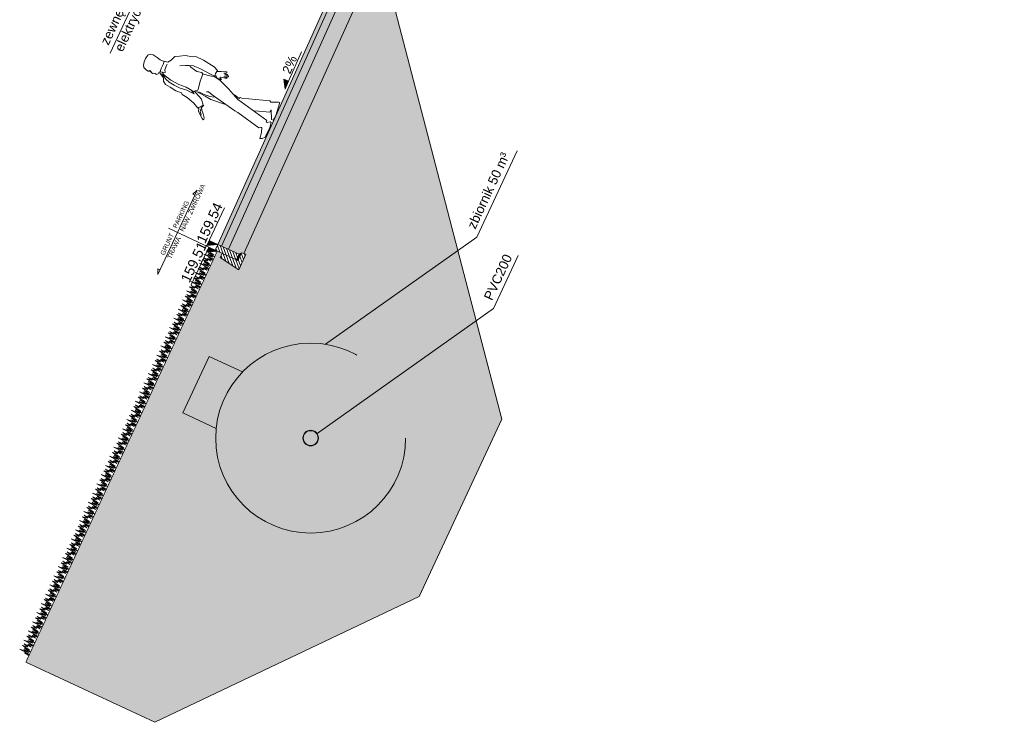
# Model space of a CAD drawing. Header units: millimetres. Extents: x 1962 to 3194, y -795 to -219.
# Tile 3 of 256: x 1985 to 1998, y -549 to -540. Entities that reach past the tile are written whole.
import ezdxf

# ---------------------------------------------------------------- set-up
doc = ezdxf.new("R2010")
doc.units = ezdxf.units.MM
doc.linetypes.add('HIDDEN', pattern=[9.525, 6.35, -3.175])
doc.layers.get('0').update_dxf_attribs({"lineweight": 5})
doc.layers.get('Defpoints').update_dxf_attribs({"lineweight": 9})
for name, color, linetype, lineweight in [('A_flagi przekrojowe', 92, 'Continuous', 9), ('A_hatch przekroje', 125, 'Continuous', 9), ('A_hidden', 137, 'HIDDEN', 9), ('A_koty wysokośc.', 53, 'Continuous', 9), ('A_ludzie', 53, 'Continuous', 9), ('A_przekrojowe', 42, 'Continuous', 9), ('A_widok', 142, 'Continuous', 9)]:
    doc.layers.add(name, color=color, linetype=linetype, lineweight=lineweight)
doc.styles.get("Standard").update_dxf_attribs({"font": 'arial.ttf'})
pattern_1 = [(45, (0.66515, 1.379704), (-0.0224506, 0.0224506), [])]

# ---------------------------------------------------------------- blocks, each defined once
blk = doc.blocks.new('zw$CA91')
at = {"layer": 'A_koty wysokośc.'}
h = blk.add_hatch(color=256, dxfattribs=at)
h.dxf.hatch_style = 1
h.paths.add_polyline_path([(-0.448, 0.753), (0, 0), (0, 0.753)])
blk.add_lwpolyline([(2.874, 0.753), (-0.448, 0.753), (0, 0), (0, 0.753)], dxfattribs=at)
blk = doc.blocks.new('zw$B88D')
at = {"layer": 'A_koty wysokośc.'}
h = blk.add_hatch(color=256, dxfattribs=at)
h.dxf.hatch_style = 1
h.paths.add_polyline_path([(-0.072, 0.12), (0, 0), (0, 0.12)])
blk.add_line((-0.531, 0.12), (-0.072, 0.12), dxfattribs=at)
blk.add_lwpolyline([(0, 0.12), (-0.072, 0.12), (0, 0), (0, 0.12)], close=True, dxfattribs=at)
blk = doc.blocks.new('zw$572')
at = {"layer": 'A_koty wysokośc.'}
h = blk.add_hatch(color=256, dxfattribs=at)
h.dxf.hatch_style = 1
h.paths.add_polyline_path([(0.12, 0.072), (0, 0), (0.12, 0)])
blk.add_line((0.12, 0), (0.578, 0), dxfattribs=at)
blk.add_lwpolyline([(0.12, 0), (0.12, 0.072), (0, 0), (0.12, 0)], close=True, dxfattribs=at)
blk = doc.blocks.new('zw$824C')
at = {"layer": 'A_hatch przekroje'}
h = blk.add_hatch(dxfattribs=at)
h.set_pattern_fill('CONC', color=256, scale=0.005, angle=295.9782, style=2)
h.set_pattern_definition([(1, (0.78436, 1.45308), (-0.0022165, 0.1269807), [0, -0.127]), (1, (0.78641, 1.40866), (-0.0022165, 0.1269807), [0, -0.127]), (1, (0.78902, 1.47729), (-0.0022165, 0.1269807), [0, -0.127]), (339.1986, (0.72368, 1.436776), (0.38315846, -0.12033128), [0.0136783, -0.6702377]), (217.8699, (0.736466, 1.431918), (0.37650905, 0.2606107), [0.00635, -0.62865]), (131.6013, (0.731453, 1.42802), (0.64820207, -0.75080154), [0.0117088, -1.1591733]), (207.5651, (0.689816, 1.41205), (-0.1247641, -0.1291973), [0.0028398, -0.2811408]), (327.3099, (0.6873, 1.410737), (0.25617772, -0.12254792), [0.004579, -0.453326]), (109.4349, (0.69115, 1.408264), (-0.13141337, 0.25174492), [0.004016, -0.3975932]), (226, (0.771305, 1.40077), (0.0022165, -0.1269807), [0.005388, -0.174217]), (1, (0.76756, 1.3969), (0.1247642, 0.129197), [0.00762, -0.11938]), (136, (0.77518, 1.39703), (-0.1269807, -0.0022165), [0.005388, -0.174217]), (252.5651, (0.75465, 1.481773), (0.12254754, 0.25617782), [0.004016, -0.3975932]), (1, (0.75345, 1.47794), (0.1247642, 0.129197), [0.00635, -0.12065]), (144.1301, (0.759794, 1.478052), (-0.38537487, 0.24731196), [0.00635, -0.62865]), (214.6901, (0.687327, 1.481868), (0.2517448, 0.13141374), [0.004579, -0.453326]), (342.5651, (0.68356, 1.479262), (-0.25617782, 0.12254754), [0.0080322, -0.393577]), (127.8699, (0.691225, 1.476855), (0.2606107, -0.37650905), [0.00635, -0.62865]), (1, (0.72424, 1.47743), (-0.0022165, 0.1269807), [0, -0.127]), (1, (0.69053, 1.44382), (-0.0022165, 0.1269807), [0, -0.127]), (1, (0.7269, 1.39746), (-0.0022165, 0.1269807), [0, -0.127]), (1, (0.7605, 1.43742), (-0.0022165, 0.1269807), [0, -0.127]), (1, (0.7233, 1.45836), (-0.0022165, 0.1269807), [0, -0.127]), (1, (0.6953, 1.46168), (-0.0022165, 0.1269807), [0, -0.127]), (1, (0.70686, 1.45426), (-0.0022165, 0.1269807), [0, -0.127]), (1, (0.70231, 1.4237), (-0.0022165, 0.1269807), [0, -0.127]), (1, (0.67175, 1.42825), (-0.0022165, 0.1269807), [0, -0.127]), (1, (0.67251, 1.45748), (-0.0022165, 0.1269807), [0, -0.127]), (1, (0.66821, 1.48535), (-0.0022165, 0.1269807), [0, -0.127]), (1, (0.70749, 1.49111), (-0.0022165, 0.1269807), [0, -0.127]), (1, (0.73534, 1.49668), (-0.0022165, 0.1269807), [0, -0.127]), (1, (0.77987, 1.49237), (-0.0022165, 0.1269807), [0, -0.127]), (1, (0.75008, 1.45248), (-0.0022165, 0.1269807), [0, -0.127]), (1, (0.73698, 1.47511), (-0.0022165, 0.1269807), [0, -0.127]), (1, (0.7482, 1.41434), (-0.0022165, 0.1269807), [0, -0.127]), (1, (0.71022, 1.40733), (-0.0022165, 0.1269807), [0, -0.127]), (1, (0.7488, 1.38006), (-0.0022165, 0.1269807), [0, -0.127]), (1, (0.70677, 1.38694), (-0.0022165, 0.1269807), [0, -0.127]), (1, (0.6662, 1.38242), (-0.0022165, 0.1269807), [0, -0.127]), (1, (0.68155, 1.37634), (-0.0022165, 0.1269807), [0, -0.127]), (1, (0.68251, 1.39414), (-0.0022165, 0.1269807), [0, -0.127]), (1, (0.76794, 1.37531), (-0.0022165, 0.1269807), [0, -0.127]), (1, (0.78227, 1.42764), (-0.0022165, 0.1269807), [0, -0.127]), (1, (0.77525, 1.46562), (-0.0022165, 0.1269807), [0, -0.127]), (1, (0.71844, 1.37317), (-0.0022165, 0.1269807), [0, -0.127])])
h.paths.add_polyline_path([(0.765, 1.06), (0.765, 1.02), (6.265, 1.09), (6.265, 1.14), (0.765, 1.07)])
h = blk.add_hatch(dxfattribs=at)
h.set_pattern_fill('EARTH2', color=256, scale=0.03, angle=339.9782, style=2)
h.set_pattern_definition([(225, (4.0639, 26.90586), (-3e-14, -1.07763), [0.3429, -0.4191]), (225, (4.30634, 26.6634), (-3e-14, -1.07763), [0.3429, -0.4191]), (225, (4.2471, 26.7227), (-3e-14, -1.07763), [0.35052, -0.41148]), (225, (4.1878, 26.7819), (-3e-14, -1.07763), [0.35052, -0.41148]), (225, (4.1285, 26.8412), (-3e-14, -1.07763), [0.35052, -0.41148]), (225, (4.1285, 27.38), (-3e-14, -1.07763), [0.3429, -0.4191]), (225, (4.1878, 27.32075), (-3e-14, -1.07763), [0.3429, -0.4191]), (225, (4.2471, 27.2615), (-3e-14, -1.07763), [0.3429, -0.4191]), (225, (4.30634, 27.2022), (-3e-14, -1.07763), [0.3429, -0.4191]), (225, (4.0639, 27.4447), (-3e-14, -1.07763), [0.3429, -0.4191]), (315, (3.5466, 26.9274), (1.07763, -3e-14), [0.3429, -0.4191]), (315, (3.7945, 27.1753), (1.07763, -3e-14), [0.3429, -0.4191]), (315, (3.7298, 27.1106), (1.07763, -3e-14), [0.3429, -0.4191]), (315, (3.6705, 27.05134), (1.07763, -3e-14), [0.3429, -0.4191]), (315, (3.6113, 26.9921), (1.07763, -3e-14), [0.3429, -0.4191]), (315, (4.1501, 26.9921), (1.07763, -3e-14), [0.35052, -0.41148]), (315, (4.20935, 27.05134), (1.07763, -3e-14), [0.35052, -0.41148]), (315, (4.2686, 27.1106), (1.07763, -3e-14), [0.35052, -0.41148]), (315, (4.3333, 27.1753), (1.07763, -3e-14), [0.3429, -0.4191]), (315, (4.0908, 26.9328), (1.07763, -3e-14), [0.3429, -0.4191])])
h.paths.add_polyline_path([(-5.126, 1.04), (0.685, 1.04), (0.685, 0.97), (0.625, 0.97), (0.585, 0.69), (0.805, 0.69), (0.799, 0.72), (6.225, 0.789), (6.225, 0.659), (6.958, 0.659), (19.905, 0.922), (19.905, 1.01), (19.905, 1.08), (22.985, 1.086), (22.985, 0.3), (20.756, 0.3), (20.258, 0), (18.135, 0), (17.39, 0.371), (7.113, 0.162), (6.939, 0.03), (6.046, 0.03), (5.74, 0.283), (4.433, 0.266), (0.271, -3.175), (-2.236, -3.175), (-5.126, -0.785)])
edge = h.paths.add_edge_path(flags=16)
edge.add_arc((19.534, 0.747), 0.08, 0, 360)
edge = h.paths.add_edge_path(flags=16)
edge.add_arc((-0.982, -1.057), 0.1, 1080, 1440)
h = blk.add_hatch(dxfattribs=at)
h.set_pattern_fill('LINE', color=256, scale=0.01, angle=339.9782, style=2)
h.set_pattern_definition(pattern_1)
h.paths.add_polyline_path([(0.765, 0.77), (0.685, 0.77), (0.685, 0.97), (0.685, 1.05), (0.685, 1.07), (0.765, 1.07), (0.765, 1.02)])
h = blk.add_hatch(dxfattribs=at)
h.set_pattern_fill('AR-SAND', color=256, scale=0.001, angle=294.9782, style=2)
h.set_pattern_definition([(37.5, (0.66515, 1.369704), (-0.00160003, 0.04894132), [0, -0.038608, 0, -0.04318, 0, -0.041275]), (7.5, (0.66515, 1.369704), (0.0449523, 0.0716825), [0, -0.020828, 0, -0.034798, 0, -0.013335]), (327.5, (0.63391, 1.369704), (0.07909924, 0.00014372), [0, -0.0127, 0, -0.04572, 0, -0.05969]), (317.5, (0.63391, 1.369704), (0.07635565, 0.0222929), [0, -0.00635, 0, -0.029972, 0, -0.03429])])
h.paths.add_polyline_path([(0.765, 0.92), (6.265, 0.99), (6.265, 1.09), (0.765, 1.02)])
h = blk.add_hatch(dxfattribs=at)
h.set_pattern_fill('LINE', color=256, scale=0.01, angle=339.9782, style=2)
h.set_pattern_definition(pattern_1)
h.paths.add_polyline_path([(0.685, 0.97), (0.625, 0.97), (0.585, 0.69), (0.805, 0.69), (0.794, 0.75), (0.685, 0.75), (0.685, 0.77)])
h = blk.add_hatch(dxfattribs=at)
h.set_pattern_fill('CONCRE', color=256, scale=0.008, angle=294.9782, style=2)
h.set_pattern_definition([(360, (4.06387, 26.4186), (0.2032, 0.2032), [0.0254, -0.1778]), (90, (4.06387, 26.4186), (-0.2032, 0.2032), [0.0254, -0.1778]), (135, (4.08927, 26.4186), (-0.2032, 6e-15), [0.035921, -0.2514472]), (360, (4.08927, 26.5329), (0.2032, 0.2032), [0.0254, -0.1778]), (45, (4.10197, 26.5202), (6e-15, 0.2032), [0.0179605, -0.2694077]), (135, (4.10197, 26.5202), (-0.2032, 6e-15), [0.0179605, -0.2694077]), (360, (4.16547, 26.5837), (0.2032, 0.2032), [0.035921, -0.167279]), (45, (4.16547, 26.5837), (6e-15, 0.2032), [0.0254, -0.2619682]), (135, (4.20139, 26.5837), (-0.2032, 6e-15), [0.0254, -0.2619682]), (90, (4.20357, 26.4694), (-0.2032, 0.2032), [0.0254, -0.1778]), (45, (4.20357, 26.4694), (6e-15, 0.2032), [0.0179605, -0.2694077]), (135, (4.21627, 26.4821), (-0.2032, 6e-15), [0.0179605, -0.2694077]), (360, (4.08927, 26.4694), (0.2032, 0.2032), [0.0127, -0.17018]), (360, (4.24167, 26.5202), (0.2032, 0.2032), [0.0127, -0.17018]), (90, (4.17817, 26.5456), (-0.2032, 0.2032), [0.0127, -0.17018]), (135, (4.20357, 26.4313), (-0.2032, 6e-15), [0.0179605, -0.2694077]), (135, (4.11467, 26.571), (-0.2032, 6e-15), [0.0179605, -0.2694077]), (45, (4.15912, 26.48527), (6e-15, 0.2032), [0.0179605, -0.2694077]), (90, (4.13372, 26.444), (-0.2032, 0.2032), [0.003175, -0.200025]), (90, (4.14325, 26.52972), (-0.2032, 0.2032), [0.003175, -0.200025]), (90, (4.2385, 26.56465), (-0.2032, 0.2032), [0.003175, -0.200025]), (90, (4.24167, 26.4567), (-0.2032, 0.2032), [0.003175, -0.200025])])
h.paths.add_polyline_path([(0.765, 0.92), (6.265, 0.99), (6.265, 0.88), (6.237, 0.86), (6.225, 0.8), (6.225, 0.789), (0.797, 0.72), (0.794, 0.74), (0.765, 0.76)])
h = blk.add_hatch(dxfattribs=at)
h.set_pattern_fill('DOTS', color=256, scale=0.005, angle=339.9782, style=2)
h.set_pattern_definition([(274.95639, (6.365151, 1.259704), (-0.00756493, -0.00463969), [0, -0.0079375])])
h.paths.add_polyline_path([(0.794, 0.75), (0.685, 0.75), (0.685, 0.77), (0.765, 0.77)])
at = {"layer": 'A_flagi przekrojowe'}
blk.add_line((0.685, 1.06), (0.685, 1.732), dxfattribs=at)
for points in [[(4.265, 2.321), (4.081, 3.356), (2.403, 3.356)], [(0.685, 1.605), (0.089, 1.605), (0.157, 1.633), (0.157, 1.605)], [(0.685, 1.605), (1.282, 1.605), (1.213, 1.633), (1.213, 1.605)], [(0.189, -0.723), (2.252, -1.901), (3.472, -1.901)], [(-0.895, -1.106), (1.513, -2.481), (2.261, -2.481)]]:
    blk.add_lwpolyline(points, dxfattribs=at)
at = {"layer": 'A_hidden'}
for p, q in [((-1.382, 0.093), (-1.382, 0.566)), ((-1.382, 0.566), (-0.582, 0.566)), ((-0.582, 0.093), (-0.582, 0.566))]:
    blk.add_line(p, q, dxfattribs=at)
blk.add_circle((-0.982, -1.057), 1.217, dxfattribs=at)
at = {"layer": 'A_ludzie', "linetype": 'ByBlock'}
for p, q in [((2.418, 2.887), (2.444, 2.904)), ((2.444, 2.904), (2.485, 2.914)), ((2.485, 2.914), (2.533, 2.914)), ((2.533, 2.914), (2.585, 2.909)), ((2.585, 2.909), (2.609, 2.887)), ((2.396, 2.753), (2.418, 2.799)), ((2.401, 2.816), (2.403, 2.842)), ((2.409, 2.798), (2.401, 2.816)), ((2.403, 2.842), (2.418, 2.887)), ((2.408, 2.782), (2.409, 2.798)), ((2.418, 2.799), (2.41, 2.811)), ((2.607, 2.787), (2.597, 2.739)), ((2.619, 2.847), (2.607, 2.787)), ((2.609, 2.887), (2.619, 2.847)), ((2.406, 2.746), (2.396, 2.753)), ((2.413, 2.722), (2.406, 2.746)), ((2.408, 2.701), (2.413, 2.722)), ((2.422, 2.686), (2.408, 2.701)), ((2.444, 2.67), (2.408, 2.61)), ((2.444, 2.686), (2.422, 2.686)), ((2.442, 2.629), (2.439, 2.651)), ((2.453, 2.675), (2.444, 2.686)), ((2.461, 2.677), (2.456, 2.677)), ((2.504, 2.679), (2.461, 2.677)), ((2.465, 2.648), (2.461, 2.664)), ((2.561, 2.677), (2.504, 2.679)), ((2.597, 2.684), (2.561, 2.677)), ((2.597, 2.739), (2.597, 2.684)), ((2.602, 2.684), (2.612, 2.636)), ((2.339, 2.545), (2.334, 2.474)), ((2.367, 2.586), (2.339, 2.545)), ((2.408, 2.603), (2.367, 2.586)), ((2.403, 2.567), (2.389, 2.512)), ((2.441, 2.628), (2.403, 2.567)), ((2.408, 2.61), (2.442, 2.629)), ((2.418, 2.505), (2.437, 2.593)), ((2.437, 2.593), (2.447, 2.625)), ((2.447, 2.625), (2.453, 2.629)), ((2.453, 2.629), (2.465, 2.648)), ((2.465, 2.648), (2.475, 2.612)), ((2.475, 2.612), (2.506, 2.629)), ((2.506, 2.629), (2.568, 2.634)), ((2.568, 2.634), (2.585, 2.634)), ((2.612, 2.636), (2.652, 2.608)), ((2.652, 2.608), (2.715, 2.588)), ((2.715, 2.588), (2.746, 2.533)), ((2.746, 2.533), (2.782, 2.469)), ((2.334, 2.474), (2.322, 2.39)), ((2.379, 2.44), (2.374, 2.354)), ((2.389, 2.512), (2.379, 2.44)), ((2.41, 2.387), (2.418, 2.505)), ((2.669, 2.416), (2.633, 2.476)), ((2.688, 2.371), (2.669, 2.416)), ((2.782, 2.469), (2.81, 2.375)), ((2.312, 2.294), (2.305, 2.222)), ((2.329, 2.313), (2.312, 2.294)), ((2.322, 2.39), (2.329, 2.313)), ((2.374, 2.354), (2.389, 2.263)), ((2.42, 2.287), (2.41, 2.387)), ((2.415, 2.229), (2.42, 2.287)), ((2.667, 2.284), (2.662, 2.249)), ((2.676, 2.342), (2.667, 2.284)), ((2.688, 2.361), (2.676, 2.342)), ((2.707, 2.32), (2.688, 2.371)), ((2.707, 2.299), (2.707, 2.32)), ((2.712, 2.232), (2.707, 2.299)), ((2.81, 2.375), (2.829, 2.34)), ((2.829, 2.34), (2.827, 2.234)), ((2.305, 2.222), (2.276, 2.112)), ((2.362, 2.045), (2.408, 2.146)), ((2.389, 2.263), (2.384, 2.203)), ((2.384, 2.203), (2.386, 2.16)), ((2.386, 2.16), (2.41, 2.206)), ((2.406, 2.174), (2.415, 2.229)), ((2.427, 2.162), (2.406, 2.174)), ((2.408, 2.146), (2.415, 2.165)), ((2.427, 2.147), (2.418, 2.018)), ((2.449, 2.139), (2.427, 2.162)), ((2.564, 2.158), (2.475, 2.141)), ((2.664, 2.165), (2.564, 2.158)), ((2.662, 2.249), (2.676, 2.186)), ((2.676, 2.186), (2.664, 2.165)), ((2.666, 2.167), (2.677, 2.095)), ((2.703, 2.069), (2.712, 2.232)), ((2.827, 2.234), (2.806, 2.074)), ((2.239, 2.026), (2.204, 2.011)), ((2.246, 2.032), (2.239, 2.026)), ((2.276, 2.112), (2.24, 2.038)), ((2.24, 2.038), (2.255, 2.031)), ((2.255, 2.031), (2.305, 1.995)), ((2.305, 1.995), (2.362, 2.045)), ((2.435, 2.049), (2.435, 2.114)), ((2.44, 1.961), (2.435, 2.049)), ((2.475, 2.141), (2.449, 2.139)), ((2.487, 2.002), (2.476, 2.029)), ((2.677, 2.095), (2.696, 2.013)), ((2.703, 2.014), (2.703, 2.069)), ((2.736, 2.021), (2.703, 2.014)), ((2.782, 2.016), (2.736, 2.021)), ((2.791, 1.964), (2.769, 2.02)), ((2.806, 2.074), (2.782, 2.016)), ((2.143, 1.933), (2.133, 1.915)), ((2.133, 1.915), (2.143, 1.909)), ((2.204, 2.011), (2.143, 1.933)), ((2.143, 1.909), (2.161, 1.911)), ((2.161, 1.911), (2.203, 1.948)), ((2.18, 1.964), (2.171, 1.964)), ((2.194, 1.974), (2.18, 1.964)), ((2.212, 1.993), (2.194, 1.974)), ((2.203, 1.948), (2.236, 1.982)), ((2.225, 1.993), (2.212, 1.993)), ((2.248, 2.002), (2.225, 1.993)), ((2.236, 1.982), (2.255, 1.988)), ((2.255, 1.988), (2.271, 2.011)), ((2.262, 2.005), (2.308, 1.988)), ((2.271, 2.011), (2.273, 2.018)), ((2.407, 1.595), (2.471, 1.944)), ((2.418, 2.018), (2.41, 1.936)), ((2.41, 1.936), (2.432, 1.738)), ((2.457, 1.908), (2.44, 1.961)), ((2.471, 1.944), (2.487, 2.002)), ((2.683, 1.928), (2.63, 1.787)), ((2.696, 2.013), (2.683, 1.928)), ((2.695, 1.984), (2.692, 1.946)), ((2.692, 1.946), (2.693, 1.926)), ((2.693, 1.926), (2.703, 1.919)), ((2.709, 2.001), (2.695, 1.984)), ((2.703, 1.919), (2.712, 1.949)), ((2.714, 2.015), (2.709, 2.001)), ((2.712, 1.949), (2.721, 1.943)), ((2.721, 1.943), (2.743, 1.863)), ((2.752, 1.864), (2.745, 1.907)), ((2.745, 1.907), (2.771, 1.854)), ((2.78, 1.858), (2.77, 1.91)), ((2.77, 1.91), (2.788, 1.875)), ((2.794, 1.876), (2.786, 1.925)), ((2.786, 1.925), (2.808, 1.895)), ((2.819, 1.901), (2.791, 1.964)), ((2.808, 1.895), (2.819, 1.901)), ((2.63, 1.787), (2.556, 1.62)), ((2.743, 1.863), (2.752, 1.864)), ((2.771, 1.854), (2.78, 1.858)), ((2.788, 1.875), (2.794, 1.876)), ((2.592, 1.686), (2.575, 1.612)), ((2.341, 1.224), (2.407, 1.551)), ((2.407, 1.551), (2.407, 1.595)), ((2.55, 1.57), (2.468, 1.172)), ((2.556, 1.62), (2.55, 1.57)), ((2.575, 1.612), (2.594, 1.606)), ((2.594, 1.606), (2.594, 1.581)), ((2.594, 1.581), (2.716, 1.243)), ((2.583, 1.183), (2.515, 1.364)), ((2.224, 1.154), (2.303, 1.169)), ((2.235, 1.126), (2.224, 1.154)), ((2.303, 1.169), (2.363, 1.191)), ((2.355, 1.202), (2.341, 1.224)), ((2.363, 1.191), (2.355, 1.202)), ((2.468, 1.172), (2.449, 1.172)), ((2.449, 1.172), (2.449, 1.158)), ((2.449, 1.158), (2.471, 1.125)), ((2.506, 1.12), (2.616, 1.18)), ((2.616, 1.18), (2.583, 1.183)), ((2.716, 1.243), (2.702, 1.224)), ((2.702, 1.224), (2.746, 1.136)), ((2.746, 1.136), (2.748, 1.116)), ((2.268, 1.102), (2.235, 1.126)), ((2.405, 1.1), (2.268, 1.102)), ((2.471, 1.111), (2.405, 1.1)), ((2.471, 1.125), (2.471, 1.111)), ((2.509, 1.1), (2.506, 1.12)), ((2.575, 1.095), (2.509, 1.1)), ((2.748, 1.116), (2.575, 1.095))]:
    blk.add_line(p, q, dxfattribs=at)
at = {"layer": 'A_przekrojowe'}
for p, q in [((6.265, 1.14), (0.765, 1.07)), ((0.765, 1.07), (0.765, 1.06)), ((6.266, 1.09), (0.766, 1.02)), ((6.267, 0.99), (0.767, 0.92)), ((6.225, 0.789), (0.799, 0.72))]:
    blk.add_line(p, q, dxfattribs=at)
at = {"layer": 'A_przekrojowe', "const_width": 0.01}
blk.add_lwpolyline([(0.685, 1.04), (-5.126, 1.04)], dxfattribs=at)
at = {"layer": 'A_przekrojowe'}
blk.add_lwpolyline([(0.765, 0.77), (0.685, 0.77), (0.685, 1.07), (0.765, 1.07)], close=True, dxfattribs=at)
for points in [[(0.794, 0.75), (0.805, 0.69), (0.585, 0.69), (0.625, 0.97), (0.685, 0.97)], [(0.765, 0.77), (0.794, 0.75), (0.685, 0.75), (0.685, 0.77)]]:
    blk.add_lwpolyline(points, dxfattribs=at)
for radius in [0.1, 0.095]:
    blk.add_circle((-0.982, -1.057), radius, dxfattribs=at)
at = {"layer": 'A_widok'}
for points in [[(-4.902, 1.04), (-4.902, 1.04), (-4.911, 1.112), (-4.923, 1.058), (-4.923, 1.157), (-4.937, 1.099), (-4.949, 1.168), (-4.964, 1.061), (-4.97, 1.134), (-4.983, 1.04), (-4.991, 1.133), (-4.998, 1.061), (-5.009, 1.181), (-5.018, 1.04), (-5.026, 1.106), (-5.032, 1.04)], [(-4.773, 1.04), (-4.773, 1.04), (-4.781, 1.112), (-4.793, 1.058), (-4.793, 1.157), (-4.807, 1.099), (-4.82, 1.168), (-4.834, 1.061), (-4.84, 1.134), (-4.853, 1.04), (-4.862, 1.133), (-4.869, 1.061), (-4.88, 1.181), (-4.888, 1.04), (-4.896, 1.106), (-4.902, 1.04)], [(-4.643, 1.04), (-4.643, 1.04), (-4.651, 1.112), (-4.663, 1.058), (-4.663, 1.157), (-4.677, 1.099), (-4.689, 1.168), (-4.704, 1.061), (-4.71, 1.134), (-4.723, 1.04), (-4.732, 1.133), (-4.739, 1.061), (-4.749, 1.181), (-4.758, 1.04), (-4.766, 1.106), (-4.773, 1.04)], [(-4.513, 1.04), (-4.513, 1.04), (-4.521, 1.112), (-4.533, 1.058), (-4.533, 1.157), (-4.547, 1.099), (-4.56, 1.168), (-4.574, 1.061), (-4.581, 1.134), (-4.593, 1.04), (-4.602, 1.133), (-4.609, 1.061), (-4.62, 1.181), (-4.628, 1.04), (-4.636, 1.106), (-4.643, 1.04)], [(-4.383, 1.04), (-4.383, 1.04), (-4.391, 1.112), (-4.403, 1.058), (-4.403, 1.157), (-4.417, 1.099), (-4.43, 1.168), (-4.444, 1.061), (-4.45, 1.134), (-4.463, 1.04), (-4.472, 1.133), (-4.479, 1.061), (-4.49, 1.181), (-4.498, 1.04), (-4.506, 1.106), (-4.513, 1.04)], [(-4.253, 1.04), (-4.253, 1.04), (-4.261, 1.112), (-4.273, 1.058), (-4.274, 1.157), (-4.287, 1.099), (-4.3, 1.168), (-4.315, 1.061), (-4.321, 1.134), (-4.333, 1.04), (-4.342, 1.133), (-4.349, 1.061), (-4.36, 1.181), (-4.369, 1.04), (-4.376, 1.106), (-4.383, 1.04)], [(-4.123, 1.04), (-4.123, 1.04), (-4.131, 1.112), (-4.143, 1.058), (-4.143, 1.157), (-4.157, 1.099), (-4.17, 1.168), (-4.185, 1.061), (-4.19, 1.134), (-4.203, 1.04), (-4.212, 1.133), (-4.219, 1.061), (-4.23, 1.181), (-4.239, 1.04), (-4.246, 1.106), (-4.253, 1.04)], [(-3.993, 1.04), (-3.993, 1.04), (-4.002, 1.112), (-4.013, 1.058), (-4.014, 1.157), (-4.027, 1.099), (-4.04, 1.168), (-4.055, 1.061), (-4.061, 1.134), (-4.073, 1.04), (-4.082, 1.133), (-4.089, 1.061), (-4.1, 1.181), (-4.109, 1.04), (-4.117, 1.106), (-4.123, 1.04)], [(-3.863, 1.04), (-3.863, 1.04), (-3.871, 1.112), (-3.883, 1.058), (-3.883, 1.157), (-3.897, 1.099), (-3.91, 1.168), (-3.925, 1.061), (-3.93, 1.134), (-3.944, 1.04), (-3.952, 1.133), (-3.959, 1.061), (-3.97, 1.181), (-3.979, 1.04), (-3.986, 1.106), (-3.993, 1.04)], [(-3.733, 1.04), (-3.733, 1.04), (-3.742, 1.112), (-3.754, 1.058), (-3.754, 1.157), (-3.767, 1.099), (-3.78, 1.168), (-3.795, 1.061), (-3.801, 1.134), (-3.814, 1.04), (-3.822, 1.133), (-3.829, 1.061), (-3.84, 1.181), (-3.849, 1.04), (-3.857, 1.106), (-3.863, 1.04)], [(-3.603, 1.04), (-3.603, 1.04), (-3.611, 1.112), (-3.624, 1.058), (-3.623, 1.157), (-3.637, 1.099), (-3.65, 1.168), (-3.665, 1.061), (-3.671, 1.134), (-3.684, 1.04), (-3.692, 1.133), (-3.699, 1.061), (-3.71, 1.181), (-3.719, 1.04), (-3.726, 1.106), (-3.733, 1.04)], [(-3.473, 1.04), (-3.473, 1.04), (-3.482, 1.112), (-3.494, 1.058), (-3.494, 1.157), (-3.508, 1.099), (-3.521, 1.168), (-3.535, 1.061), (-3.541, 1.134), (-3.554, 1.04), (-3.562, 1.133), (-3.569, 1.061), (-3.581, 1.181), (-3.589, 1.04), (-3.597, 1.106), (-3.603, 1.04)], [(-3.343, 1.04), (-3.343, 1.04), (-3.352, 1.112), (-3.364, 1.058), (-3.363, 1.157), (-3.377, 1.099), (-3.39, 1.168), (-3.405, 1.061), (-3.411, 1.134), (-3.424, 1.04), (-3.432, 1.133), (-3.439, 1.061), (-3.45, 1.181), (-3.459, 1.04), (-3.466, 1.106), (-3.473, 1.04)], [(-3.213, 1.04), (-3.213, 1.04), (-3.222, 1.112), (-3.234, 1.058), (-3.234, 1.157), (-3.248, 1.099), (-3.261, 1.168), (-3.275, 1.061), (-3.281, 1.134), (-3.294, 1.04), (-3.303, 1.133), (-3.309, 1.061), (-3.321, 1.181), (-3.329, 1.04), (-3.337, 1.106), (-3.343, 1.04)], [(-3.083, 1.04), (-3.083, 1.04), (-3.092, 1.112), (-3.104, 1.058), (-3.104, 1.157), (-3.117, 1.099), (-3.13, 1.168), (-3.145, 1.061), (-3.151, 1.134), (-3.164, 1.04), (-3.172, 1.133), (-3.179, 1.061), (-3.19, 1.181), (-3.199, 1.04), (-3.207, 1.106), (-3.213, 1.04)], [(-2.953, 1.04), (-2.953, 1.04), (-2.962, 1.112), (-2.974, 1.058), (-2.974, 1.157), (-2.988, 1.099), (-3.001, 1.168), (-3.015, 1.061), (-3.021, 1.134), (-3.034, 1.04), (-3.043, 1.133), (-3.049, 1.061), (-3.061, 1.181), (-3.069, 1.04), (-3.077, 1.106), (-3.083, 1.04)], [(-2.823, 1.04), (-2.823, 1.04), (-2.832, 1.112), (-2.844, 1.058), (-2.844, 1.157), (-2.858, 1.099), (-2.87, 1.168), (-2.885, 1.061), (-2.891, 1.134), (-2.904, 1.04), (-2.912, 1.133), (-2.919, 1.061), (-2.93, 1.181), (-2.939, 1.04), (-2.947, 1.106), (-2.953, 1.04)], [(-2.693, 1.04), (-2.693, 1.04), (-2.702, 1.112), (-2.714, 1.058), (-2.714, 1.157), (-2.728, 1.099), (-2.741, 1.168), (-2.755, 1.061), (-2.761, 1.134), (-2.774, 1.04), (-2.783, 1.133), (-2.79, 1.061), (-2.801, 1.181), (-2.809, 1.04), (-2.817, 1.106), (-2.823, 1.04)], [(-2.563, 1.04), (-2.563, 1.04), (-2.572, 1.112), (-2.584, 1.058), (-2.584, 1.157), (-2.598, 1.099), (-2.61, 1.168), (-2.625, 1.061), (-2.631, 1.134), (-2.644, 1.04), (-2.652, 1.133), (-2.659, 1.061), (-2.67, 1.181), (-2.679, 1.04), (-2.687, 1.106), (-2.693, 1.04)], [(-2.434, 1.04), (-2.434, 1.04), (-2.442, 1.112), (-2.454, 1.058), (-2.454, 1.157), (-2.468, 1.099), (-2.481, 1.168), (-2.495, 1.061), (-2.501, 1.134), (-2.514, 1.04), (-2.523, 1.133), (-2.53, 1.061), (-2.541, 1.181), (-2.549, 1.04), (-2.557, 1.106), (-2.563, 1.04)], [(-2.304, 1.04), (-2.304, 1.04), (-2.312, 1.112), (-2.324, 1.058), (-2.324, 1.157), (-2.338, 1.099), (-2.35, 1.168), (-2.365, 1.061), (-2.371, 1.134), (-2.384, 1.04), (-2.393, 1.133), (-2.4, 1.061), (-2.41, 1.181), (-2.419, 1.04), (-2.427, 1.106), (-2.434, 1.04)], [(-2.174, 1.04), (-2.174, 1.04), (-2.182, 1.112), (-2.194, 1.058), (-2.194, 1.157), (-2.208, 1.099), (-2.221, 1.168), (-2.235, 1.061), (-2.242, 1.134), (-2.254, 1.04), (-2.263, 1.133), (-2.27, 1.061), (-2.281, 1.181), (-2.289, 1.04), (-2.297, 1.106), (-2.304, 1.04)], [(-2.044, 1.04), (-2.044, 1.04), (-2.052, 1.112), (-2.064, 1.058), (-2.064, 1.157), (-2.078, 1.099), (-2.091, 1.168), (-2.105, 1.061), (-2.111, 1.134), (-2.124, 1.04), (-2.133, 1.133), (-2.14, 1.061), (-2.151, 1.181), (-2.159, 1.04), (-2.167, 1.106), (-2.174, 1.04)], [(-1.914, 1.04), (-1.914, 1.04), (-1.922, 1.112), (-1.934, 1.058), (-1.935, 1.157), (-1.948, 1.099), (-1.961, 1.168), (-1.976, 1.061), (-1.982, 1.134), (-1.994, 1.04), (-2.003, 1.133), (-2.01, 1.061), (-2.021, 1.181), (-2.03, 1.04), (-2.037, 1.106), (-2.044, 1.04)], [(-1.784, 1.04), (-1.784, 1.04), (-1.792, 1.112), (-1.804, 1.058), (-1.804, 1.157), (-1.818, 1.099), (-1.831, 1.168), (-1.845, 1.061), (-1.851, 1.134), (-1.864, 1.04), (-1.873, 1.133), (-1.88, 1.061), (-1.891, 1.181), (-1.9, 1.04), (-1.907, 1.106), (-1.914, 1.04)], [(-1.654, 1.04), (-1.654, 1.04), (-1.663, 1.112), (-1.674, 1.058), (-1.675, 1.157), (-1.688, 1.099), (-1.701, 1.168), (-1.716, 1.061), (-1.722, 1.134), (-1.734, 1.04), (-1.743, 1.133), (-1.75, 1.061), (-1.761, 1.181), (-1.77, 1.04), (-1.777, 1.105), (-1.784, 1.04)], [(-1.524, 1.04), (-1.524, 1.04), (-1.532, 1.111), (-1.544, 1.058), (-1.544, 1.157), (-1.558, 1.099), (-1.571, 1.168), (-1.586, 1.061), (-1.591, 1.134), (-1.605, 1.04), (-1.613, 1.133), (-1.62, 1.061), (-1.631, 1.181), (-1.64, 1.04), (-1.647, 1.106), (-1.654, 1.04)], [(-1.394, 1.04), (-1.394, 1.04), (-1.403, 1.112), (-1.415, 1.058), (-1.415, 1.157), (-1.428, 1.099), (-1.441, 1.168), (-1.456, 1.061), (-1.462, 1.134), (-1.475, 1.04), (-1.483, 1.133), (-1.49, 1.061), (-1.501, 1.181), (-1.51, 1.04), (-1.518, 1.105), (-1.524, 1.04)], [(-1.264, 1.04), (-1.264, 1.04), (-1.272, 1.111), (-1.285, 1.057), (-1.284, 1.157), (-1.298, 1.099), (-1.311, 1.168), (-1.326, 1.061), (-1.332, 1.134), (-1.345, 1.04), (-1.353, 1.133), (-1.36, 1.061), (-1.371, 1.181), (-1.38, 1.04), (-1.387, 1.106), (-1.394, 1.04)], [(-1.134, 1.04), (-1.134, 1.04), (-1.143, 1.112), (-1.155, 1.058), (-1.155, 1.157), (-1.169, 1.099), (-1.182, 1.168), (-1.196, 1.061), (-1.202, 1.134), (-1.215, 1.04), (-1.223, 1.133), (-1.23, 1.061), (-1.242, 1.181), (-1.25, 1.04), (-1.258, 1.105), (-1.264, 1.04)], [(-1.004, 1.04), (-1.004, 1.04), (-1.013, 1.111), (-1.025, 1.057), (-1.024, 1.157), (-1.038, 1.099), (-1.051, 1.168), (-1.066, 1.061), (-1.072, 1.134), (-1.085, 1.04), (-1.093, 1.133), (-1.1, 1.061), (-1.111, 1.181), (-1.12, 1.04), (-1.127, 1.106), (-1.134, 1.04)], [(-0.874, 1.04), (-0.874, 1.04), (-0.883, 1.112), (-0.895, 1.058), (-0.895, 1.157), (-0.909, 1.099), (-0.922, 1.168), (-0.936, 1.061), (-0.942, 1.134), (-0.955, 1.04), (-0.964, 1.133), (-0.97, 1.061), (-0.982, 1.181), (-0.99, 1.04), (-0.998, 1.105), (-1.004, 1.04)], [(-0.744, 1.04), (-0.744, 1.04), (-0.753, 1.111), (-0.765, 1.057), (-0.765, 1.157), (-0.778, 1.099), (-0.791, 1.168), (-0.806, 1.061), (-0.812, 1.134), (-0.825, 1.04), (-0.833, 1.133), (-0.84, 1.061), (-0.851, 1.181), (-0.86, 1.04), (-0.868, 1.106), (-0.874, 1.04)], [(-0.614, 1.04), (-0.614, 1.04), (-0.623, 1.112), (-0.635, 1.058), (-0.635, 1.157), (-0.649, 1.099), (-0.662, 1.168), (-0.676, 1.061), (-0.682, 1.134), (-0.695, 1.04), (-0.704, 1.133), (-0.71, 1.061), (-0.722, 1.181), (-0.73, 1.04), (-0.738, 1.105), (-0.744, 1.04)], [(-0.484, 1.039), (-0.484, 1.039), (-0.493, 1.111), (-0.505, 1.057), (-0.505, 1.157), (-0.519, 1.099), (-0.531, 1.168), (-0.546, 1.061), (-0.552, 1.134), (-0.565, 1.04), (-0.573, 1.133), (-0.58, 1.061), (-0.591, 1.181), (-0.6, 1.04), (-0.608, 1.106), (-0.614, 1.04)], [(-0.354, 1.04), (-0.354, 1.04), (-0.363, 1.112), (-0.375, 1.058), (-0.375, 1.157), (-0.389, 1.099), (-0.402, 1.168), (-0.416, 1.061), (-0.422, 1.134), (-0.435, 1.04), (-0.444, 1.133), (-0.451, 1.061), (-0.462, 1.181), (-0.47, 1.04), (-0.478, 1.105), (-0.484, 1.039)], [(-0.224, 1.039), (-0.224, 1.039), (-0.233, 1.111), (-0.245, 1.057), (-0.245, 1.157), (-0.259, 1.099), (-0.271, 1.168), (-0.286, 1.061), (-0.292, 1.134), (-0.305, 1.04), (-0.313, 1.133), (-0.32, 1.061), (-0.331, 1.181), (-0.34, 1.04), (-0.348, 1.106), (-0.354, 1.04)], [(-0.095, 1.04), (-0.095, 1.04), (-0.103, 1.112), (-0.115, 1.058), (-0.115, 1.157), (-0.129, 1.099), (-0.142, 1.168), (-0.156, 1.061), (-0.162, 1.134), (-0.175, 1.04), (-0.184, 1.133), (-0.191, 1.061), (-0.202, 1.181), (-0.21, 1.04), (-0.218, 1.105), (-0.224, 1.039)], [(0.035, 1.039), (0.035, 1.039), (0.027, 1.111), (0.015, 1.057), (0.015, 1.157), (0.001, 1.099), (-0.011, 1.168), (-0.026, 1.061), (-0.032, 1.134), (-0.045, 1.04), (-0.054, 1.133), (-0.061, 1.061), (-0.071, 1.181), (-0.08, 1.04), (-0.088, 1.106), (-0.095, 1.04)], [(0.165, 1.04), (0.165, 1.04), (0.157, 1.112), (0.145, 1.058), (0.145, 1.157), (0.131, 1.099), (0.118, 1.168), (0.104, 1.061), (0.097, 1.134), (0.085, 1.04), (0.076, 1.133), (0.069, 1.061), (0.058, 1.181), (0.05, 1.039), (0.042, 1.105), (0.035, 1.039)], [(0.295, 1.039), (0.295, 1.039), (0.287, 1.111), (0.275, 1.057), (0.275, 1.157), (0.261, 1.099), (0.248, 1.168), (0.234, 1.061), (0.228, 1.134), (0.215, 1.04), (0.206, 1.133), (0.199, 1.061), (0.188, 1.181), (0.18, 1.04), (0.172, 1.106), (0.165, 1.04)], [(0.425, 1.04), (0.425, 1.04), (0.417, 1.112), (0.405, 1.058), (0.404, 1.157), (0.391, 1.099), (0.378, 1.168), (0.363, 1.061), (0.357, 1.134), (0.345, 1.04), (0.336, 1.133), (0.329, 1.061), (0.318, 1.181), (0.309, 1.039), (0.302, 1.105), (0.295, 1.039)], [(0.555, 1.04), (0.555, 1.04), (0.546, 1.112), (0.535, 1.058), (0.534, 1.157), (0.521, 1.099), (0.508, 1.168), (0.493, 1.061), (0.487, 1.134), (0.475, 1.04), (0.466, 1.133), (0.459, 1.061), (0.448, 1.181), (0.439, 1.04), (0.432, 1.106), (0.425, 1.04)], [(0.685, 1.04), (0.685, 1.04), (0.677, 1.112), (0.665, 1.058), (0.665, 1.157), (0.651, 1.099), (0.638, 1.168), (0.623, 1.061), (0.618, 1.134), (0.605, 1.04), (0.596, 1.133), (0.589, 1.061), (0.578, 1.181), (0.569, 1.04), (0.562, 1.106), (0.555, 1.04)]]:
    blk.add_lwpolyline(points, dxfattribs=at)
at = {"layer": 'Defpoints'}
for p, q in [((-5.126, -0.785), (-5.126, 1.04)), ((4.433, 0.266), (0.271, -3.175)), ((-5.126, -0.785), (-2.236, -3.175)), ((0.271, -3.175), (-2.236, -3.175))]:
    blk.add_line(p, q, dxfattribs=at)
at = {"layer": 'A_koty wysokośc.'}
blk.add_blockref('zw$B88D', (0.685, 1.04), dxfattribs=at)
at = {"layer": 'A_koty wysokośc.', "xscale": 0.16, "yscale": 0.16, "zscale": 0.16}
blk.add_blockref('zw$CA91', (0.765, 1.07), dxfattribs=at)
at = {"layer": 'A_koty wysokośc.', "xscale": 0.8999999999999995, "yscale": 0.8999999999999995, "zscale": 0.8999999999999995, "rotation": 1.164050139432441}
blk.add_blockref('zw$572', (2.934, 1.13), dxfattribs=at)
at = {"layer": 'A_flagi przekrojowe', "attachment_point": 1}
for s, insert, char_height, width in [('zewnętrzna skrzynka\\Pelektryczna + uziom', (2.478, 3.535), 0.12, 1.73806), ('{\\fArial|b0|i0|c0|p34;\\W7.51914;    }GRUNT\\P{\\fArial|b0|i0|c0|p34;\\W9.93296;   }TRAWA', (-0.356, 1.691), 0.06, 0.99674), ('PARKING\\PNAW. ŻWIROWA', (0.725, 1.691), 0.06, 0.99674), ('zbiornik 50 m³', (2.328, -1.722), 0.12, 1.73806), ('PVC200', (1.589, -2.302), 0.12, 1.51099)]:
    blk.add_mtext(s, dxfattribs=dict(at, insert=insert, char_height=char_height, width=width))
at = {"layer": 'A_koty wysokośc.', "char_height": 0.128, "width": 0.82529, "attachment_point": 4}
for s, insert in [('159,51', (0.157, 1.241)), ('159,54', (0.697, 1.271))]:
    blk.add_mtext(s, dxfattribs=dict(at, insert=insert))
at = {"layer": 'A_koty wysokośc.', "insert": (3.126, 1.206), "char_height": 0.1152, "width": 0.74276, "attachment_point": 4, "rotation": 1.1641}
blk.add_mtext('2%', dxfattribs=at)

msp = doc.modelspace()

# ---------------------------------------------------------------- block references
at = {"rotation": 65.0218058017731}
msp.add_blockref('zw$824C', (1988.3752, -543.6003), dxfattribs=at)

doc.saveas('drawing.dxf')
